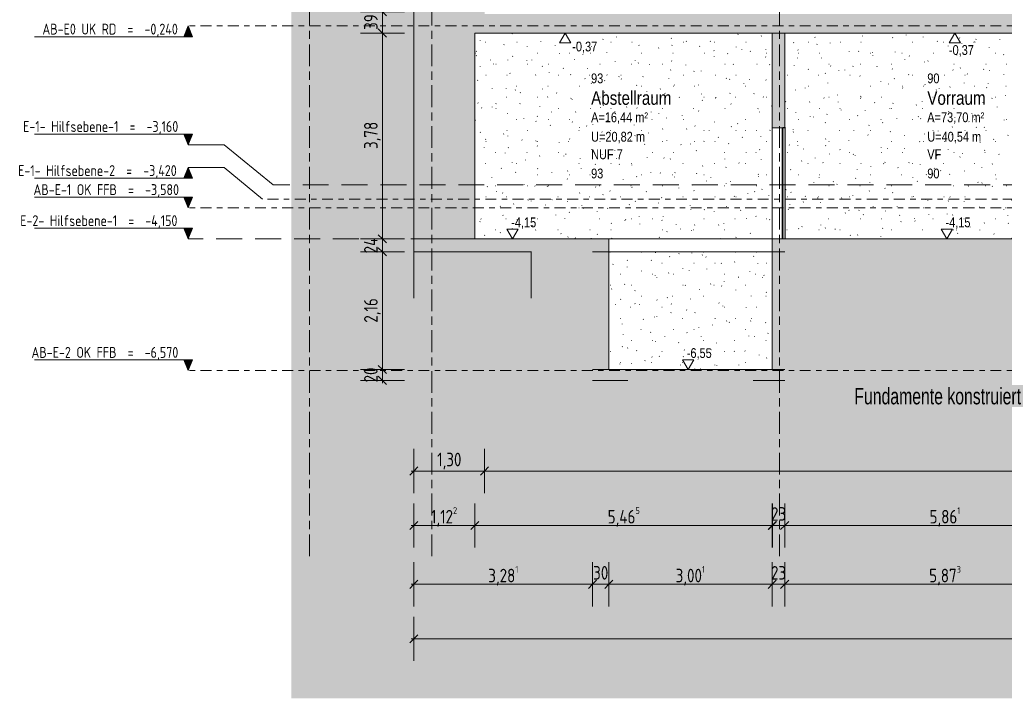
# Model space of a CAD drawing. Header units: metres. Extents: x -34 to 182, y -15 to 869.
# Tile 1 of 46: x -34 to -16, y -15 to -3. Entities that reach past the tile are written whole.
import ezdxf

# ---------------------------------------------------------------- set-up
doc = ezdxf.new("R2010")
doc.units = ezdxf.units.M
for name, pattern in [('_Ebene_', [0.4, 0.2, -0.1, 0, -0.1]), ('_Rasterlinie_', [0.75, 0.4, -0.1, 0.15, -0.1]), ('Abgebrochen', [0.714375, 0.47625, -0.238125])]:
    doc.linetypes.add(name, pattern=pattern)
for name, color, linetype, lineweight in [('A_Bem', 7, 'Continuous', 5), ('A_Bem-100', 7, 'Continuous', 5), ('A_Detailelemente', 7, 'Continuous', 9), ('A_Ebenen', 130, 'Continuous', 5), ('A_Geschossdecken', 7, 'Continuous', 5), ('A_Geschossdecken_Schraffur', 7, 'Continuous', 5), ('A_Hoehenkoten', 124, 'Continuous', 5), ('A_Notizen', 130, 'Continuous', 5), ('A_Raster', 128, 'Continuous', 5), ('A_Raum-Txt', 16, 'Continuous', 5), ('A_Tuer', 128, 'Continuous', 5), ('A_Türen_Element', 128, 'Continuous', 5), ('A_Türen_Rahmen', 128, 'Continuous', 5), ('A_Wand', 244, 'Continuous', 5), ('A_Wand_Schraff', 1, 'Continuous', 5), ('A_Wände_Oberflächenschraffur', 244, 'Continuous', 5)]:
    doc.layers.add(name, color=color, linetype=linetype, lineweight=lineweight)
doc.styles.add('Arial', font='arial.ttf', dxfattribs={"width": 0.8, "height": 0.18})
doc.styles.add('Arial_1', font='arial.ttf', dxfattribs={"width": 0.7, "height": 0.3})
doc.styles.add('Arial_B', font='txt', dxfattribs={"width": 0.8, "height": 0.25})
doc.styles.add('ISOCPEUR', font='isocpeur.ttf', dxfattribs={"width": 0.8, "height": 0.2})
doc.styles.add('ISOCPEUR_1', font='isocpeur.ttf', dxfattribs={"width": 0.8, "height": 0.25})
doc.dimstyles.new('BLB-Standard_2_5_Aussen', dxfattribs={"dimscale": 0.3048, "dimtxt": 0.248995, "dimasz": 0.492126, "dimexe": 1.32874, "dimexo": 0.0625, "dimgap": 0.032808, "dimtad": 1, "dimdec": 1, "dimlfac": 100, "dimrnd": 0.1, "dimdsep": 46, "dimtxsty": 'ISOCPEUR_1', "dimblk1": 'OBLIQUE', "dimblk2": 'OBLIQUE', "dimsah": 1, "dimcen": 0.09, "dimdle": 0.164042, "dimazin": 0, "dimtfac": 1, "dimtdec": 4, "dimtix": 1, "dimtmove": 0, "dimatfit": 3, "dimfxl": 1.32874, "dimfxlon": 1, "dimtvp": 1, "dimtolj": 1, "dimtzin": 0, "dimarcsym": 2})
doc.dimstyles.new('BLB-Standard_2_5_Aussen_1', dxfattribs={"dimscale": 0.3048, "dimtxt": 0.248995, "dimasz": 0.492126, "dimexe": 1.32874, "dimexo": 0.0625, "dimgap": 0.032808, "dimtad": 1, "dimrnd": 0.001, "dimzin": 0, "dimdsep": 46, "dimtxsty": 'ISOCPEUR_1', "dimblk1": 'OBLIQUE', "dimblk2": 'OBLIQUE', "dimsah": 1, "dimcen": 0.09, "dimdle": 0.164042, "dimazin": 0, "dimtfac": 1, "dimtdec": 4, "dimtix": 1, "dimtmove": 0, "dimatfit": 3, "dimfxl": 1.32874, "dimfxlon": 1, "dimtvp": 1, "dimtolj": 1, "dimtzin": 0, "dimarcsym": 2})
pattern_1 = [(0, (15.384, 18.796), (0.765, 0.203), [0.006, -0.567, 0.006, -0.567, -3.059]), (0, (15.384, 18.796), (0.765, 0.203), [-1.147, 0.006, -1.141, 0.006, -0.567, -1.338]), (0, (15.384, 18.796), (0.765, 0.203), [-2.868, 0.006, -0.376, 0.006, -0.95]), (118.513, (15.671, 18.897), (-0.5480598, 0.6024512), [0.007, -0.594, 0.007, -0.594, -3.204]), (118.513, (15.671, 18.897), (-0.5480598, 0.6024512), [-1.202, 0.007, -1.195, 0.007, -0.594, -1.402]), (118.513, (15.671, 18.897), (-0.5480598, 0.6024512), [-3.004, 0.007, -0.394, 0.007, -0.995]), (241.487, (15.767, 19.304), (-0.21666794, -0.80524034), [0.007, -0.594, 0.007, -0.594, -3.204]), (241.487, (15.767, 19.304), (-0.21666794, -0.80524034), [-1.202, 0.007, -1.195, 0.007, -0.594, -1.402]), (241.487, (15.767, 19.304), (-0.21666794, -0.80524034), [-3.004, 0.007, -0.394, 0.007, -0.995])]

# ---------------------------------------------------------------- blocks, each defined once
blk = doc.blocks.new('TU DF 2 - Stahl-Eckzarge flächenbündig - DL - 1200 x 2001-8069408-B1')
at = {"layer": 'A_Tuer', "lineweight": 9}
for points in [[(-19.917, -4.92), (-19.917, -4.905), (-19.872, -4.905), (-19.872, -4.895), (-19.882, -4.895), (-19.882, -4.897), (-19.874, -4.897), (-19.874, -4.903), (-19.919, -4.903), (-19.919, -4.918), (-19.93, -4.918), (-19.93, -4.907), (-19.922, -4.907), (-19.922, -4.905), (-19.932, -4.905), (-19.932, -4.92)], [(-19.872, -6.945), (-19.872, -4.909), (-19.917, -4.909), (-19.917, -6.945)]]:
    blk.add_hatch(color=253, dxfattribs=at).paths.add_polyline_path(points, flags=0)
at = {"layer": 'A_Türen_Element', "color": 250, "lineweight": 9}
for p, q in [((-19.917, -4.909), (-19.917, -6.945)), ((-19.872, -4.909), (-19.917, -4.909)), ((-19.872, -6.945), (-19.872, -4.909)), ((-19.917, -6.945), (-19.872, -6.945))]:
    blk.add_line(p, q, dxfattribs=at)
at = {"layer": 'A_Türen_Rahmen', "color": 250, "lineweight": 9}
for p, q in [((-19.922, -4.905), (-19.932, -4.905)), ((-19.932, -4.905), (-19.932, -4.92)), ((-19.932, -4.92), (-19.917, -4.92)), ((-19.932, -4.92), (-19.932, -6.945)), ((-19.93, -4.918), (-19.93, -4.907)), ((-19.93, -4.907), (-19.922, -4.907)), ((-19.919, -4.918), (-19.93, -4.918)), ((-19.922, -4.907), (-19.922, -4.905)), ((-19.922, -4.907), (-19.922, -4.918)), ((-19.874, -4.903), (-19.919, -4.903)), ((-19.919, -4.903), (-19.919, -4.918)), ((-19.917, -4.92), (-19.917, -4.905)), ((-19.917, -4.905), (-19.872, -4.905)), ((-19.872, -4.895), (-19.882, -4.895)), ((-19.882, -4.895), (-19.882, -4.897)), ((-19.882, -4.897), (-19.874, -4.897)), ((-19.874, -4.897), (-19.874, -4.903)), ((-19.872, -4.905), (-19.872, -4.895)), ((-19.872, -4.909), (-19.872, -4.905))]:
    blk.add_line(p, q, dxfattribs=at)
blk = doc.blocks.new('Ebene - Rohbau-1046864-B1')
at = {"layer": 'A_Ebenen'}
blk.add_hatch(color=256, dxfattribs=at).paths.add_polyline_path([(26.672, -2.599), (26.592, -2.795), (26.513, -2.599)], flags=0)
at = {"layer": 'A_Ebenen', "color": 170, "lineweight": 9}
for p, q in [((26.513, -2.599), (26.592, -2.795)), ((26.513, -2.599), (29.413, -2.599)), ((26.592, -2.795), (26.672, -2.599))]:
    blk.add_line(p, q, dxfattribs=at)
at = {"layer": 'A_Ebenen', "color": 251, "lineweight": 9}
for p, q in [((26.672, -2.599), (26.513, -2.599)), ((26.513, -2.599), (26.592, -2.795)), ((26.592, -2.795), (26.672, -2.599))]:
    blk.add_line(p, q, dxfattribs=at)
blk = doc.blocks.new('Ebene - Rohbau-1168218-B1')
at = {"layer": 'A_Ebenen'}
blk.add_hatch(color=256, dxfattribs=at).paths.add_polyline_path([(26.672, 0.758), (26.513, 0.758), (26.592, 0.955)], flags=0)
at = {"layer": 'A_Ebenen', "color": 251, "lineweight": 9}
for p, q in [((26.592, 0.955), (26.513, 0.758)), ((26.672, 0.758), (26.592, 0.955)), ((26.513, 0.758), (26.672, 0.758))]:
    blk.add_line(p, q, dxfattribs=at)
at = {"layer": 'A_Ebenen', "color": 170, "lineweight": 9}
blk.add_line((26.513, 0.758), (29.413, 0.758), dxfattribs=at)
blk = doc.blocks.new('Höhenkoten - leer-6237472-B1')
at = {"layer": 'A_Hoehenkoten'}
for p, q in [((-24.774, -6.765), (-24.982, -6.765)), ((-24.878, -6.945), (-24.982, -6.765)), ((-24.878, -6.945), (-24.774, -6.765))]:
    blk.add_line(p, q, dxfattribs=at)
blk = doc.blocks.new('DIMBLOCK1-B1')
at = {"layer": 'A_Bem-100'}
for p, q in [((-20.112, -11.804), (-20.112, -12.614)), ((-20.112, -12.209), (-20.112, -11.804)), ((-19.882, -11.804), (-19.882, -12.614)), ((-19.882, -12.209), (-19.882, -11.804)), ((-20.162, -12.209), (-19.882, -12.209))]:
    blk.add_line(p, q, dxfattribs=at)
at = {"layer": 'A_Bem-100', "lineweight": 9}
for p, q in [((-20.112, -12.209), (-20.187, -12.284)), ((-20.112, -12.209), (-20.037, -12.134)), ((-19.882, -12.209), (-19.957, -12.284)), ((-19.882, -12.209), (-19.807, -12.134))]:
    blk.add_line(p, q, dxfattribs=at)
at = {"layer": 'A_Bem-100', "color": 0, "insert": (-20.134, -11.873), "char_height": 0.25, "width": 0.32865, "attachment_point": 1, "line_spacing_factor": 1.149209, "style": 'ISOCPEUR_1'}
blk.add_mtext('23', dxfattribs=at)
blk = doc.blocks.new('_Oblique')
at = {"color": 0, "linetype": 'ByBlock', "lineweight": -2}
blk.add_line((-0.5, -0.5), (0.5, 0.5), dxfattribs=at)
blk = doc.blocks.new('DIMBLOCK2-B1')
at = {"layer": 'A_Bem-100'}
for p, q in [((-19.882, -11.804), (-19.882, -12.614)), ((-19.882, -12.209), (-19.882, -11.804)), ((-14.021, -11.804), (-14.021, -12.614)), ((-14.021, -12.209), (-14.021, -11.804)), ((-19.882, -12.209), (-14.021, -12.209))]:
    blk.add_line(p, q, dxfattribs=at)
at = {"layer": 'A_Bem-100', "lineweight": 9}
for p, q in [((-19.882, -12.209), (-19.957, -12.284)), ((-19.882, -12.209), (-19.807, -12.134)), ((-14.021, -12.209), (-14.096, -12.284)), ((-14.021, -12.209), (-13.946, -12.134))]:
    blk.add_line(p, q, dxfattribs=at)
at = {"layer": 'A_Bem-100', "color": 0, "insert": (-17.224, -11.873), "char_height": 0.25, "width": 0.65432, "attachment_point": 1, "line_spacing_factor": 1.149209, "style": 'ISOCPEUR_1'}
blk.add_mtext('5,86\\A2\\H0.5x;\\S1^  ;\\H2x;', dxfattribs=at)
blk = doc.blocks.new('DIMBLOCK14-B1')
at = {"layer": 'A_Bem-100'}
for p, q in [((-26.693, -11.804), (-26.693, -12.614)), ((-26.693, -12.209), (-26.693, -11.804)), ((-25.571, -11.804), (-25.571, -12.614)), ((-25.571, -12.209), (-25.571, -11.804)), ((-26.743, -12.209), (-25.521, -12.209))]:
    blk.add_line(p, q, dxfattribs=at)
at = {"layer": 'A_Bem-100', "lineweight": 9}
for p, q in [((-26.693, -12.209), (-26.768, -12.284)), ((-26.693, -12.209), (-26.618, -12.134)), ((-25.571, -12.209), (-25.646, -12.284)), ((-25.571, -12.209), (-25.496, -12.134))]:
    blk.add_line(p, q, dxfattribs=at)
at = {"layer": 'A_Bem-100', "color": 0, "insert": (-26.377, -11.873), "char_height": 0.25, "width": 0.58859, "attachment_point": 1, "line_spacing_factor": 1.149209, "style": 'ISOCPEUR_1'}
blk.add_mtext('1,12\\A2\\H0.5x;\\S2^  ;\\H2x;', dxfattribs=at)
blk = doc.blocks.new('DIMBLOCK15-B1')
at = {"layer": 'A_Bem-100'}
for p, q in [((-25.571, -11.804), (-25.571, -12.614)), ((-25.571, -12.209), (-25.571, -11.804)), ((-20.106, -11.804), (-20.106, -12.614)), ((-20.106, -12.209), (-20.106, -11.804)), ((-20.056, -12.209), (-25.621, -12.209))]:
    blk.add_line(p, q, dxfattribs=at)
at = {"layer": 'A_Bem-100', "lineweight": 9}
for p, q in [((-25.571, -12.209), (-25.646, -12.284)), ((-25.571, -12.209), (-25.496, -12.134)), ((-20.106, -12.209), (-20.181, -12.284)), ((-20.106, -12.209), (-20.031, -12.134))]:
    blk.add_line(p, q, dxfattribs=at)
at = {"layer": 'A_Bem-100', "color": 0, "insert": (-23.133, -11.873), "char_height": 0.25, "width": 0.7081, "attachment_point": 1, "line_spacing_factor": 1.149209, "style": 'ISOCPEUR_1'}
blk.add_mtext('5,46\\A2\\H0.5x;\\S5^  ;\\H2x;', dxfattribs=at)
blk = doc.blocks.new('DIMBLOCK16-B1')
at = {"layer": 'A_Bem-100'}
for p, q in [((-26.693, -10.804), (-26.693, -11.614)), ((-26.693, -11.209), (-26.693, -10.804)), ((-25.394, -10.804), (-25.394, -11.614)), ((-25.394, -11.209), (-25.394, -10.804)), ((-26.743, -11.209), (-25.394, -11.209))]:
    blk.add_line(p, q, dxfattribs=at)
at = {"layer": 'A_Bem-100', "lineweight": 9}
for p, q in [((-26.693, -11.209), (-26.618, -11.134)), ((-25.394, -11.209), (-25.319, -11.134)), ((-26.693, -11.209), (-26.768, -11.284)), ((-25.394, -11.209), (-25.469, -11.284))]:
    blk.add_line(p, q, dxfattribs=at)
at = {"layer": 'A_Bem-100', "color": 0, "insert": (-26.264, -10.873), "char_height": 0.25, "width": 0.52883, "attachment_point": 1, "line_spacing_factor": 1.149209, "style": 'ISOCPEUR_1'}
blk.add_mtext('1,30', dxfattribs=at)
blk = doc.blocks.new('DIMBLOCK17-B1')
at = {"layer": 'A_Bem-100'}
for p, q in [((-25.394, -10.804), (-25.394, -11.614)), ((-25.394, -11.209), (-25.394, -10.804)), ((-0.871, -10.804), (-0.871, -11.614)), ((-0.871, -11.209), (-0.871, -10.804)), ((-25.394, -11.209), (-0.871, -11.209))]:
    blk.add_line(p, q, dxfattribs=at)
at = {"layer": 'A_Bem-100', "lineweight": 9}
for p, q in [((-25.394, -11.209), (-25.319, -11.134)), ((-0.871, -11.209), (-0.796, -11.134)), ((-25.394, -11.209), (-25.469, -11.284)), ((-0.871, -11.209), (-0.946, -11.284))]:
    blk.add_line(p, q, dxfattribs=at)
at = {"layer": 'A_Bem-100', "color": 0, "insert": (-13.496, -10.873), "char_height": 0.25, "width": 0.87242, "attachment_point": 1, "line_spacing_factor": 1.149209, "style": 'ISOCPEUR_1'}
blk.add_mtext('24,52\\A2\\H0.5x;\\S3^  ;\\H2x;', dxfattribs=at)
blk = doc.blocks.new('DIMBLOCK31-B1')
at = {"layer": 'A_Bem-100'}
for p, q in [((-26.693, -12.885), (-26.693, -13.695)), ((-26.693, -13.29), (-26.693, -12.885)), ((-23.412, -12.885), (-23.412, -13.695)), ((-23.412, -13.29), (-23.412, -12.885)), ((-26.743, -13.29), (-23.412, -13.29))]:
    blk.add_line(p, q, dxfattribs=at)
at = {"layer": 'A_Bem-100', "lineweight": 9}
for p, q in [((-26.693, -13.29), (-26.768, -13.365)), ((-26.693, -13.29), (-26.618, -13.215)), ((-23.412, -13.29), (-23.487, -13.365)), ((-23.412, -13.29), (-23.337, -13.215))]:
    blk.add_line(p, q, dxfattribs=at)
at = {"layer": 'A_Bem-100', "color": 0, "insert": (-25.325, -12.954), "char_height": 0.25, "width": 0.65432, "attachment_point": 1, "line_spacing_factor": 1.149209, "style": 'ISOCPEUR_1'}
blk.add_mtext('3,28\\A2\\H0.5x;\\S1^  ;\\H2x;', dxfattribs=at)
blk = doc.blocks.new('DIMBLOCK32-B1')
at = {"layer": 'A_Bem-100'}
for p, q in [((-23.412, -12.885), (-23.412, -13.695)), ((-23.412, -13.29), (-23.412, -12.885)), ((-23.112, -12.885), (-23.112, -13.695)), ((-23.112, -13.29), (-23.112, -12.885)), ((-23.412, -13.29), (-23.112, -13.29))]:
    blk.add_line(p, q, dxfattribs=at)
at = {"layer": 'A_Bem-100', "lineweight": 9}
for p, q in [((-23.412, -13.29), (-23.487, -13.365)), ((-23.412, -13.29), (-23.337, -13.215)), ((-23.112, -13.29), (-23.187, -13.365)), ((-23.112, -13.29), (-23.037, -13.215))]:
    blk.add_line(p, q, dxfattribs=at)
at = {"layer": 'A_Bem-100', "color": 0, "insert": (-23.399, -12.954), "char_height": 0.25, "width": 0.32865, "attachment_point": 1, "line_spacing_factor": 1.149209, "style": 'ISOCPEUR_1'}
blk.add_mtext('30', dxfattribs=at)
blk = doc.blocks.new('DIMBLOCK33-B1')
at = {"layer": 'A_Bem-100'}
for p, q in [((-23.112, -12.885), (-23.112, -13.695)), ((-23.112, -13.29), (-23.112, -12.885)), ((-20.112, -12.885), (-20.112, -13.695)), ((-20.112, -13.29), (-20.112, -12.885)), ((-23.112, -13.29), (-20.112, -13.29))]:
    blk.add_line(p, q, dxfattribs=at)
at = {"layer": 'A_Bem-100', "lineweight": 9}
for p, q in [((-23.112, -13.29), (-23.187, -13.365)), ((-23.112, -13.29), (-23.037, -13.215)), ((-20.112, -13.29), (-20.187, -13.365)), ((-20.112, -13.29), (-20.037, -13.215))]:
    blk.add_line(p, q, dxfattribs=at)
at = {"layer": 'A_Bem-100', "color": 0, "insert": (-21.885, -12.954), "char_height": 0.25, "width": 0.65432, "attachment_point": 1, "line_spacing_factor": 1.149209, "style": 'ISOCPEUR_1'}
blk.add_mtext('3,00\\A2\\H0.5x;\\S1^  ;\\H2x;', dxfattribs=at)
blk = doc.blocks.new('DIMBLOCK34-B1')
at = {"layer": 'A_Bem-100'}
for p, q in [((-20.112, -12.885), (-20.112, -13.695)), ((-20.112, -13.29), (-20.112, -12.885)), ((-19.882, -12.885), (-19.882, -13.695)), ((-19.882, -13.29), (-19.882, -12.885)), ((-20.112, -13.29), (-19.882, -13.29))]:
    blk.add_line(p, q, dxfattribs=at)
at = {"layer": 'A_Bem-100', "lineweight": 9}
for p, q in [((-20.112, -13.29), (-20.187, -13.365)), ((-20.112, -13.29), (-20.037, -13.215)), ((-19.882, -13.29), (-19.957, -13.365)), ((-19.882, -13.29), (-19.807, -13.215))]:
    blk.add_line(p, q, dxfattribs=at)
at = {"layer": 'A_Bem-100', "color": 0, "insert": (-20.134, -12.954), "char_height": 0.25, "width": 0.32865, "attachment_point": 1, "line_spacing_factor": 1.149209, "style": 'ISOCPEUR_1'}
blk.add_mtext('23', dxfattribs=at)
blk = doc.blocks.new('DIMBLOCK35-B1')
at = {"layer": 'A_Bem-100'}
for p, q in [((-19.882, -12.885), (-19.882, -13.695)), ((-19.882, -13.29), (-19.882, -12.885)), ((-14.009, -12.885), (-14.009, -13.695)), ((-14.009, -13.29), (-14.009, -12.885)), ((-19.882, -13.29), (-14.009, -13.29))]:
    blk.add_line(p, q, dxfattribs=at)
at = {"layer": 'A_Bem-100', "lineweight": 9}
for p, q in [((-19.882, -13.29), (-19.957, -13.365)), ((-19.882, -13.29), (-19.807, -13.215)), ((-14.009, -13.29), (-14.084, -13.365)), ((-14.009, -13.29), (-13.934, -13.215))]:
    blk.add_line(p, q, dxfattribs=at)
at = {"layer": 'A_Bem-100', "color": 0, "insert": (-17.231, -12.954), "char_height": 0.25, "width": 0.68419, "attachment_point": 1, "line_spacing_factor": 1.149209, "style": 'ISOCPEUR_1'}
blk.add_mtext('5,87\\A2\\H0.5x;\\S3^  ;\\H2x;', dxfattribs=at)
blk = doc.blocks.new('DIMBLOCK68-B1')
at = {"layer": 'A_Bem-100'}
for p, q in [((-26.864, -9.345), (-27.674, -9.345)), ((-27.269, -9.595), (-27.269, -9.345)), ((-27.269, -9.345), (-26.864, -9.345)), ((-26.864, -9.545), (-27.674, -9.545)), ((-27.269, -9.545), (-26.864, -9.545))]:
    blk.add_line(p, q, dxfattribs=at)
at = {"layer": 'A_Bem-100', "lineweight": 9}
for p, q in [((-27.269, -9.345), (-27.344, -9.27)), ((-27.269, -9.345), (-27.194, -9.42)), ((-27.269, -9.545), (-27.344, -9.47)), ((-27.269, -9.545), (-27.194, -9.62))]:
    blk.add_line(p, q, dxfattribs=at)
at = {"layer": 'A_Bem-100', "color": 0, "insert": (-27.606, -9.582), "char_height": 0.25, "width": 0.32865, "attachment_point": 1, "rotation": 90, "line_spacing_factor": 1.149209, "style": 'ISOCPEUR_1'}
blk.add_mtext('20', dxfattribs=at)
blk = doc.blocks.new('DIMBLOCK69-B1')
at = {"layer": 'A_Bem-100'}
for p, q in [((-26.864, -7.185), (-27.674, -7.185)), ((-27.269, -9.345), (-27.269, -7.185)), ((-27.269, -7.185), (-26.864, -7.185)), ((-26.864, -9.345), (-27.674, -9.345)), ((-27.269, -9.345), (-26.864, -9.345))]:
    blk.add_line(p, q, dxfattribs=at)
at = {"layer": 'A_Bem-100', "lineweight": 9}
for p, q in [((-27.269, -7.185), (-27.344, -7.11)), ((-27.269, -7.185), (-27.194, -7.26)), ((-27.269, -9.345), (-27.344, -9.27)), ((-27.269, -9.345), (-27.194, -9.42))]:
    blk.add_line(p, q, dxfattribs=at)
at = {"layer": 'A_Bem-100', "color": 0, "insert": (-27.606, -8.485), "char_height": 0.25, "width": 0.52883, "attachment_point": 1, "rotation": 90, "line_spacing_factor": 1.149209, "style": 'ISOCPEUR_1'}
blk.add_mtext('2,16', dxfattribs=at)
blk = doc.blocks.new('DIMBLOCK70-B1')
at = {"layer": 'A_Bem-100'}
for p, q in [((-26.864, -6.945), (-27.674, -6.945)), ((-27.269, -7.185), (-27.269, -6.945)), ((-27.269, -6.945), (-26.864, -6.945)), ((-26.864, -7.185), (-27.674, -7.185)), ((-27.269, -7.185), (-26.864, -7.185))]:
    blk.add_line(p, q, dxfattribs=at)
at = {"layer": 'A_Bem-100', "lineweight": 9}
for p, q in [((-27.269, -6.945), (-27.344, -6.87)), ((-27.269, -6.945), (-27.194, -7.02)), ((-27.269, -7.185), (-27.344, -7.11)), ((-27.269, -7.185), (-27.194, -7.26))]:
    blk.add_line(p, q, dxfattribs=at)
at = {"layer": 'A_Bem-100', "color": 0, "insert": (-27.606, -7.212), "char_height": 0.25, "width": 0.35255, "attachment_point": 1, "rotation": 90, "line_spacing_factor": 1.149209, "style": 'ISOCPEUR_1'}
blk.add_mtext('24', dxfattribs=at)
blk = doc.blocks.new('DIMBLOCK71-B1')
at = {"layer": 'A_Bem-100'}
for p, q in [((-27.674, -3.165), (-26.864, -3.165)), ((-27.269, -3.165), (-27.674, -3.165)), ((-27.269, -6.945), (-27.269, -3.165)), ((-26.864, -6.945), (-27.674, -6.945)), ((-27.269, -6.945), (-26.864, -6.945))]:
    blk.add_line(p, q, dxfattribs=at)
at = {"layer": 'A_Bem-100', "lineweight": 9}
for p, q in [((-27.269, -3.165), (-27.344, -3.09)), ((-27.269, -3.165), (-27.194, -3.24)), ((-27.269, -6.945), (-27.344, -6.87)), ((-27.269, -6.945), (-27.194, -7.02))]:
    blk.add_line(p, q, dxfattribs=at)
at = {"layer": 'A_Bem-100', "color": 0, "insert": (-27.606, -5.295), "char_height": 0.25, "width": 0.57664, "attachment_point": 1, "rotation": 90, "line_spacing_factor": 1.149209, "style": 'ISOCPEUR_1'}
blk.add_mtext('3,78', dxfattribs=at)
blk = doc.blocks.new('DIMBLOCK72-B1')
at = {"layer": 'A_Bem-100', "lineweight": 9}
for p, q in [((-27.269, -2.775), (-27.344, -2.7)), ((-27.269, -2.775), (-27.194, -2.85)), ((-27.269, -3.165), (-27.344, -3.09)), ((-27.269, -3.165), (-27.194, -3.24))]:
    blk.add_line(p, q, dxfattribs=at)
at = {"layer": 'A_Bem-100'}
for p, q in [((-27.674, -2.775), (-26.864, -2.775)), ((-27.269, -2.775), (-27.674, -2.775)), ((-27.269, -3.165), (-27.269, -2.775)), ((-27.674, -3.165), (-26.864, -3.165)), ((-27.269, -3.165), (-27.674, -3.165))]:
    blk.add_line(p, q, dxfattribs=at)
at = {"layer": 'A_Bem-100', "color": 0, "insert": (-27.606, -3.107), "char_height": 0.25, "width": 0.32865, "attachment_point": 1, "rotation": 90, "line_spacing_factor": 1.149209, "style": 'ISOCPEUR_1'}
blk.add_mtext('39', dxfattribs=at)
blk = doc.blocks.new('DIMBLOCK82-B1')
at = {"layer": 'A_Bem-100'}
for p, q in [((-26.693, -13.885), (-26.693, -14.695)), ((-26.693, -14.29), (-26.693, -13.885)), ((22.453, -13.885), (22.453, -14.695)), ((22.453, -14.29), (22.453, -13.885)), ((-26.743, -14.29), (22.503, -14.29))]:
    blk.add_line(p, q, dxfattribs=at)
at = {"layer": 'A_Bem-100', "lineweight": 9}
for p, q in [((-26.693, -14.29), (-26.618, -14.215)), ((22.453, -14.29), (22.528, -14.215)), ((-26.693, -14.29), (-26.768, -14.365)), ((22.453, -14.29), (22.378, -14.365))]:
    blk.add_line(p, q, dxfattribs=at)
at = {"layer": 'A_Bem-100', "color": 0, "insert": (-2.474, -13.954), "char_height": 0.25, "width": 0.84852, "attachment_point": 1, "line_spacing_factor": 1.149209, "style": 'ISOCPEUR_1'}
blk.add_mtext('49,14\\A2\\H0.5x;\\S6^  ;\\H2x;', dxfattribs=at)

msp = doc.modelspace()

# ---------------------------------------------------------------- hatches: boundary and pattern name
at = {"layer": 'A_Detailelemente'}
msp.add_hatch(color=254, dxfattribs=at).paths.add_polyline_path([(-1.4536, -15.3838), (26.0353, -15.3838), (26.0353, -4.2673), (25.1763, -4.2666), (24.1185, -4.2651), (22.4528, -4.2651), (22.4528, -9.5651), (22.8028, -9.5651), (22.8028, -10.0651), (21.8128, -10.0651), (21.8128, -9.5651), (16.706, -9.5651), (16.706, -10.0651), (15.696, -10.0651), (15.696, -9.5651), (-0.361, -9.5651), (-0.361, -10.0651), (-1.361, -10.0651), (-1.361, -9.5651), (-13.375, -9.5651), (-13.375, -10.0651), (-14.3709, -10.0651), (-14.3709, -9.5651), (-14.026, -9.5651), (-14.026, -7.1851), (-19.8818, -7.1851), (-19.8818, -9.5451), (-19.5319, -9.5451), (-19.5319, -10.0451), (-20.4618, -10.0451), (-20.4618, -9.5451), (-22.7623, -9.5451), (-22.7623, -10.0451), (-23.7623, -10.0451), (-23.7623, -9.5451), (-23.4123, -9.5451), (-23.4123, -7.1851), (-24.5344, -7.1851), (-24.5344, -8.0351), (-26.6944, -8.0351), (-26.6944, -9.3651), (-28.9424, -9.3651), (-28.9424, -15.3838), (-8.3258, -15.3838)], flags=0)
at = {"layer": 'A_Geschossdecken', "lineweight": 9}
msp.add_hatch(color=254, dxfattribs=at).paths.add_polyline_path([(-28.9424, -9.3651), (-26.6944, -9.3651), (-26.6933, -1.2603), (-28.9424, -1.2603), (-28.9424, -9.2271)], flags=0)
at = {"layer": 'A_Geschossdecken_Schraffur', "lineweight": 9}
for points in [[(-13.6783, -3.1651), (-13.6783, -2.8151), (-26.1321, -2.8151), (-26.1321, -3.1651), (-13.7209, -3.1651)], [(-24.5371, -8.0351), (-24.5371, -7.1851), (-26.6933, -7.1851), (-26.6933, -8.0351)], [(-19.8818, -9.5451), (-19.8818, -9.3451), (-23.4123, -9.3451), (-23.4123, -9.5451), (-20.4618, -9.5451)]]:
    msp.add_hatch(color=253, dxfattribs=at).paths.add_polyline_path(points, flags=0)
h = msp.add_hatch(color=253, dxfattribs=at)
h.paths.add_polyline_path([(-19.5319, -7.1851), (-13.7209, -7.1851), (-13.7209, -6.9451), (-20.1118, -6.9451), (-20.1118, -7.1851), (-19.8818, -7.1851)], flags=0)
h.paths.add_polyline_path([(-26.6933, -7.1851), (-23.1123, -7.1851), (-23.1123, -6.9451), (-26.6933, -6.9451)], flags=0)
h = msp.add_hatch(color=253, dxfattribs=at)
h.paths.add_polyline_path([(-22.7623, -10.0451), (-22.7623, -9.5451), (-23.7623, -9.5451), (-23.7623, -10.0451), (-23.4123, -10.0451)], flags=0)
h.paths.add_polyline_path([(-19.5319, -10.0451), (-19.5319, -9.5451), (-20.4618, -9.5451), (-20.4618, -10.0451)], flags=0)
at = {"layer": 'A_Wand_Schraff', "lineweight": 9}
for points in [[(-26.1321, -3.0351), (-26.1321, -2.8151), (-25.3937, -2.8151), (-25.3937, 0.9549), (-26.6933, 0.9549), (-26.6933, -3.0351)], [(-25.5709, -6.9451), (-25.5709, -3.1651), (-26.1321, -3.1651), (-26.1321, -3.0351), (-26.6933, -3.0351), (-26.6933, -6.9451)], [(-19.8823, -4.9051), (-19.8823, -3.1651), (-20.1123, -3.1651), (-20.1123, -4.9051)], [(-23.4123, -9.3451), (-23.1123, -9.3451), (-23.1123, -7.1851), (-23.4123, -7.1851), (-23.4123, -8.0351)], [(-19.8818, -9.3451), (-19.8818, -7.1851), (-20.1118, -7.1851), (-20.1118, -9.3451)]]:
    msp.add_hatch(color=253, dxfattribs=at).paths.add_polyline_path(points, flags=0)
at = {"layer": 'A_Wände_Oberflächenschraffur'}
h = msp.add_hatch(dxfattribs=at)
h.set_pattern_fill('FP_6', style=0, pattern_type=2)
h.set_pattern_definition(pattern_1)
h.paths.add_polyline_path([(-25.5709, -6.9451), (-20.113, -6.9451), (-20.113, -3.1651), (-25.5709, -3.1651), (-25.5709, -4.1523)], flags=0)
h.paths.add_polyline_path([(-15.198, -6.9451), (-14.031, -6.9451), (-14.0309, -4.8951), (-14.0252, -4.8951), (-14.0252, -3.1651), (-19.8823, -3.1651), (-19.8823, -4.8951), (-19.8723, -4.8951), (-19.8723, -6.9451), (-18.6341, -6.9451)], flags=0)
h = msp.add_hatch(dxfattribs=at)
h.set_pattern_fill('FP_6', style=0, pattern_type=2)
h.set_pattern_definition(pattern_1)
h.paths.add_polyline_path([(-20.1118, -9.3451), (-20.1118, -7.1851), (-23.1123, -7.1851), (-23.1123, -9.3451), (-22.0702, -9.3451)], flags=0)
h = msp.add_hatch(dxfattribs=at)
h.set_pattern_fill('FP_19', style=0, pattern_type=2)
h.set_pattern_definition([(0, (-20.112, 18.796), (0, 0.203), [0, 0, 0, 0, 0]), (0, (-20.112, 18.796), (0, 0.203), [0, 0, 0, 0, 0, 0]), (0, (-20.112, 18.796), (0, 0.203), [0, 0, 0, 0, 0])])
h.paths.add_polyline_path([(-20.1118, -9.3451), (-20.1118, -9.3451), (-20.1118, -7.1851)], flags=0)

# ---------------------------------------------------------------- linework, layer by layer
at = {"layer": 'A_Ebenen', "color": 170, "linetype": '_Ebene_', "lineweight": 9}
for p, q in [((26.5924, -3.0351), (-30.8344, -3.0351)), ((25.3224, -6.2151), (-29.4728, -6.2151)), ((26.5924, -6.3751), (-30.8344, -6.3751)), ((26.5924, -9.3651), (-30.8344, -9.3651))]:
    msp.add_line(p, q, dxfattribs=at)
at = {"layer": 'A_Ebenen', "color": 31}
for p, q in [((-30.1732, -5.2159), (-30.8344, -5.2159)), ((-29.2764, -5.9551), (-30.1732, -5.2159))]:
    msp.add_line(p, q, dxfattribs=at)
at = {"layer": 'A_Ebenen', "color": 170, "lineweight": 9}
for p, q in [((-30.1732, -5.633), (-30.8344, -5.633)), ((-29.4728, -6.2151), (-30.1732, -5.633))]:
    msp.add_line(p, q, dxfattribs=at)
at = {"layer": 'A_Ebenen', "color": 31, "linetype": 'Abgebrochen'}
for p, q in [((25.3224, -5.9551), (-29.2764, -5.9551)), ((26.5924, -6.9451), (-30.8344, -6.9451))]:
    msp.add_line(p, q, dxfattribs=at)
at = {"layer": 'A_Geschossdecken', "color": 253, "lineweight": 9}
for p, q in [((-26.6933, -7.1851), (-26.6933, -1.2603)), ((-26.6933, -8.0351), (-26.6933, -7.1851))]:
    msp.add_line(p, q, dxfattribs=at)
at = {"layer": 'A_Geschossdecken', "color": 250, "lineweight": 9}
for p, q in [((-25.5709, -3.1651), (-14.0209, -3.1651)), ((-26.6933, -6.9451), (-26.6933, -7.1851)), ((-20.1124, -6.9451), (-26.6933, -6.9451)), ((-23.1123, -7.1851), (-23.1123, -6.9451)), ((-13.7209, -6.9451), (-20.1118, -6.9451)), ((-20.1118, -6.9451), (-20.1118, -7.1851)), ((-24.5344, -7.1851), (-26.6933, -7.1851)), ((-24.5371, -8.0351), (-24.5371, -7.1851)), ((-19.8818, -7.1851), (-23.4123, -7.1851)), ((-20.1118, -9.3451), (-23.1123, -9.3451)), ((-23.4123, -9.5451), (-22.7623, -9.5451)), ((-20.4618, -9.5451), (-19.8818, -9.5451))]:
    msp.add_line(p, q, dxfattribs=at)
at = {"layer": 'A_Raster', "linetype": '_Rasterlinie_', "lineweight": 9}
for p, q in [((-28.6082, -12.7741), (-28.6082, 6.7822)), ((-26.3586, -12.7741), (-26.3586, 6.7822)), ((-19.9786, -12.7741), (-19.9786, 6.7822))]:
    msp.add_line(p, q, dxfattribs=at)
at = {"layer": 'A_Wand', "color": 250, "lineweight": 9}
for p, q in [((-26.6933, 0.9549), (-26.6933, -6.9451)), ((-25.5709, -6.9451), (-25.5709, -3.1651)), ((-20.113, -3.1651), (-20.113, -6.9451)), ((-20.1123, -3.1651), (-20.1123, -4.9051)), ((-19.8823, -4.9051), (-19.8823, -3.1651)), ((-20.1124, -4.9051), (-19.8823, -4.9051)), ((-20.1124, -6.9451), (-20.1124, -4.9051)), ((-19.8824, -4.9051), (-19.8824, -4.9091)), ((-23.1123, -9.3451), (-23.1123, -7.1851)), ((-20.1118, -7.1851), (-20.1118, -9.3451)), ((-23.4123, -9.3451), (-23.1123, -9.3451)), ((-20.1118, -9.3451), (-19.8818, -9.3451))]:
    msp.add_line(p, q, dxfattribs=at)

# ---------------------------------------------------------------- block references
at = {"layer": 'A_Ebenen', "color": 251, "lineweight": 9, "extrusion": (0, 0, -1)}
for name, p in [('Ebene - Rohbau-1168218-B1', (4.242, -3.99)), ('Ebene - Rohbau-1046864-B1', (4.242, -2.4208)), ('Ebene - Rohbau-1168218-B1', (4.242, -6.5879)), ('Ebene - Rohbau-1046864-B1', (4.242, -3.58)), ('Ebene - Rohbau-1046864-B1', (4.242, -4.15)), ('Ebene - Rohbau-1046864-B1', (4.242, -6.57))]:
    msp.add_blockref(name, p, dxfattribs=at)
at = {"layer": 'A_Hoehenkoten', "extrusion": (0, 0, -1), "rotation": 180}
for p in [(-0.9658, -10.1102), (-8.1199, -10.1102)]:
    msp.add_blockref('Höhenkoten - leer-6237472-B1', p, dxfattribs=at)
at = {"layer": 'A_Hoehenkoten'}
for p in [(0, 0), (7.9733, 0), (3.2228, -2.4)]:
    msp.add_blockref('Höhenkoten - leer-6237472-B1', p, dxfattribs=at)
at = {"layer": 'A_Tuer', "color": 250, "lineweight": 9}
msp.add_blockref('TU DF 2 - Stahl-Eckzarge flächenbündig - DL - 1200 x 2001-8069408-B1', (0, 0), dxfattribs=at)

# ---------------------------------------------------------------- texts
at = {"layer": 'A_Ebenen', "color": 7, "char_height": 0.2, "attachment_point": 1, "style": 'ISOCPEUR'}
for s, insert, width in [('AB-E0 UK RD  =  -0,240', (-33.5108, -2.9932), 3.072066), ('E-1- Hilfsebene-1  =  -3,160', (-33.8652, -4.7817), 3.501771), ('E-1- Hilfsebene-2  =  -3,420', (-33.9556, -5.5911), 3.6108), ('AB-E-1 OK FFB  =  -3,580', (-33.6748, -5.9409), 3.270885), ('E-2- Hilfsebene-1  =  -4,150', (-33.918, -6.5109), 3.565906), ('AB-E-2 OK FFB  =  -6,570', (-33.7116, -8.9309), 3.315779)]:
    msp.add_mtext(s, dxfattribs=dict(at, insert=insert, width=width))
at = {"layer": 'A_Hoehenkoten', "char_height": 0.18, "width": 0.542095, "attachment_point": 1, "line_spacing_factor": 0.941778, "style": 'Arial'}
for s, insert in [('-0,37', (-23.7828, -3.3226)), ('-0,37', (-16.8678, -3.3868)), ('-4,15', (-24.9041, -6.5529)), ('-4,15', (-16.9308, -6.5529)), ('-6,55', (-21.6813, -8.9529))]:
    msp.add_mtext(s, dxfattribs=dict(at, insert=insert))
at = {"layer": 'A_Notizen', "color": 7, "insert": (-18.6049, -9.6847), "char_height": 0.3, "width": 3.832868, "attachment_point": 1, "style": 'Arial_1'}
msp.add_mtext('Fundamente konstruiert', dxfattribs=at)
at = {"layer": 'A_Raum-Txt', "attachment_point": 1}
for s, insert, char_height, width, style in [('93', (-23.4375, -3.9075), 0.18, 0.269367, 'Arial'), ('90', (-17.2652, -3.9075), 0.18, 0.269367, 'Arial'), ('Abstellraum', (-23.4375, -4.2329), 0.25, 1.949704, 'Arial_B'), ('Vorraum', (-17.2652, -4.2329), 0.25, 1.391729, 'Arial_B'), ('A=16,44 m²', (-23.4375, -4.6228), 0.18, 1.244219, 'Arial'), ('A=73,70 m²', (-17.2652, -4.6228), 0.18, 1.244219, 'Arial'), ('U=20,82 m', (-23.4375, -4.9794), 0.18, 1.180084, 'Arial'), ('U=40,54 m', (-17.2652, -4.9794), 0.18, 1.180084, 'Arial'), ('NUF 7', (-23.4375, -5.3021), 0.18, 0.692658, 'Arial'), ('VF', (-17.2652, -5.3021), 0.18, 0.307848, 'Arial'), ('93', (-23.4375, -5.6547), 0.18, 0.269367, 'Arial'), ('90', (-17.2652, -5.6547), 0.18, 0.269367, 'Arial')]:
    msp.add_mtext(s, dxfattribs=dict(at, insert=insert, char_height=char_height, width=width, style=style))

# ---------------------------------------------------------------- dimensions: what is measured, and where the dimension line sits
at = {"layer": 'A_Bem'}
for base, p1, p2, dimstyle, override, picture, middle in [((-27.2691, -2.7751), (-27.6741, -3.1651), (-27.6741, -2.7751), 'BLB-Standard_2_5_Aussen', {"dimpost": '<>', "dimfxl": 0.39}, 'DIMBLOCK72-B1', (-27.4041, -2.9701)), ((-27.2691, -3.1651), (-26.8641, -6.9451), (-27.6741, -3.1651), 'BLB-Standard_2_5_Aussen_1', {"dimpost": '<>', "dimfxl": 3.865812}, 'DIMBLOCK71-B1', (-27.4041, -5.0551)), ((-27.2691, -6.9451), (-26.8641, -7.1851), (-26.8641, -6.9451), 'BLB-Standard_2_5_Aussen', {"dimpost": '<>', "dimfxl": 0.24}, 'DIMBLOCK70-B1', (-27.4041, -7.0651)), ((-27.2691, -7.1851), (-26.8641, -9.3451), (-26.8641, -7.1851), 'BLB-Standard_2_5_Aussen_1', {"dimpost": '<>', "dimfxl": 2.16}, 'DIMBLOCK69-B1', (-27.4041, -8.2651)), ((-27.2691, -9.3451), (-26.8641, -9.5451), (-26.8641, -9.3451), 'BLB-Standard_2_5_Aussen', {"dimpost": '<>', "dimfxl": 0.2}, 'DIMBLOCK68-B1', (-27.4041, -9.4451))]:
    dim = msp.add_linear_dim(base=base, p1=p1, p2=p2, angle=90, dimstyle=dimstyle, override=override, dxfattribs=at)
    dim.commit()
    dim.dimension.update_dxf_attribs({"geometry": picture, "text_midpoint": middle})
for base, p1, p2, dimstyle, override, picture, middle in [((-25.3937, -11.2092), (-26.6933, -10.8042), (-25.3937, -10.8042), 'BLB-Standard_2_5_Aussen_1', {"dimpost": '<>', "dimfxl": 1.299612}, 'DIMBLOCK16-B1', (-26.0435, -11.0742)), ((-19.8818, -12.2092), (-20.1118, -11.8042), (-19.8818, -11.8042), 'BLB-Standard_2_5_Aussen', {"dimpost": '<>', "dimfxl": 0.230004}, 'DIMBLOCK1-B1', (-19.9968, -12.0742)), ((-23.1123, -13.2905), (-23.4123, -12.8855), (-23.1123, -12.8855), 'BLB-Standard_2_5_Aussen', {"dimpost": '<>', "dimfxl": 0.3}, 'DIMBLOCK32-B1', (-23.2623, -13.1555)), ((-19.8819, -13.2905), (-20.1118, -12.8855), (-19.8819, -12.8855), 'BLB-Standard_2_5_Aussen', {"dimpost": '<>', "dimfxl": 0.229924}, 'DIMBLOCK34-B1', (-19.9968, -13.1555))]:
    dim = msp.add_linear_dim(base=base, p1=p1, p2=p2, dimstyle=dimstyle, override=override, dxfattribs=at)
    dim.commit()
    dim.dimension.update_dxf_attribs({"geometry": picture, "text_midpoint": middle})
for base, p1, p2, text, override, picture, middle in [((-0.8711, -11.2092), (-25.3937, -10.8042), (-0.8711, -10.8042), '\\A1;24,52\\Q;{\\A1;{\\H0.5x;\\S3^ ;}}', {"dimpost": '<>', "dimfxl": 24.522562}, 'DIMBLOCK17-B1', (-13.1324, -11.0492)), ((-25.5709, -12.2092), (-26.6933, -11.8042), (-25.5709, -11.8042), '\\A1;1,12\\Q;{\\A1;{\\H0.5x;\\S2^ ;}}', {"dimpost": '<>', "dimfxl": 1.122392}, 'DIMBLOCK14-B1', (-26.1321, -12.0492)), ((-25.5709, -12.2092), (-20.1059, -11.8042), (-25.5709, -11.8042), '\\A1;5,46\\Q;{\\A1;{\\H0.5x;\\S5^ ;}}', {"dimpost": '<>', "dimfxl": 5.464946}, 'DIMBLOCK15-B1', (-22.8384, -12.0492)), ((-14.0209, -12.2092), (-19.8818, -11.8042), (-14.0209, -11.8042), '\\A1;5,86\\Q;{\\A1;{\\H0.5x;\\S1^ ;}}', {"dimpost": '<>', "dimfxl": 5.860959}, 'DIMBLOCK2-B1', (-16.9513, -12.0492)), ((-23.4123, -13.2905), (-26.6933, -12.8855), (-23.4123, -12.8855), '\\A1;3,28\\Q;{\\A1;{\\H0.5x;\\S1^ ;}}', {"dimpost": '<>', "dimfxl": 3.280921}, 'DIMBLOCK31-B1', (-25.0528, -13.1305)), ((-20.1118, -13.2905), (-23.1123, -12.8855), (-20.1118, -12.8855), '\\A1;3,00\\Q;{\\A1;{\\H0.5x;\\S1^ ;}}', {"dimpost": '<>', "dimfxl": 3.000559}, 'DIMBLOCK33-B1', (-21.6121, -13.1305)), ((-14.0091, -13.2905), (-19.8819, -12.8855), (-14.0091, -12.8855), '\\A1;5,87\\Q;{\\A1;{\\H0.5x;\\S3^ ;}}', {"dimpost": '<>', "dimfxl": 5.872744}, 'DIMBLOCK35-B1', (-16.9455, -13.1305)), ((22.4528, -14.2905), (-26.6933, -13.8855), (22.4528, -13.8855), '\\A1;49,14\\Q;{\\A1;{\\H0.5x;\\S6^ ;}}', {"dimpost": '<>', "dimfxl": 49.146051}, 'DIMBLOCK82-B1', (-2.1202, -14.1305))]:
    dim = msp.add_linear_dim(base=base, p1=p1, p2=p2, text=text, dimstyle='BLB-Standard_2_5_Aussen_1', override=override, dxfattribs=at)
    dim.commit()
    dim.dimension.update_dxf_attribs({"geometry": picture, "text_midpoint": middle})

doc.saveas('drawing.dxf')
